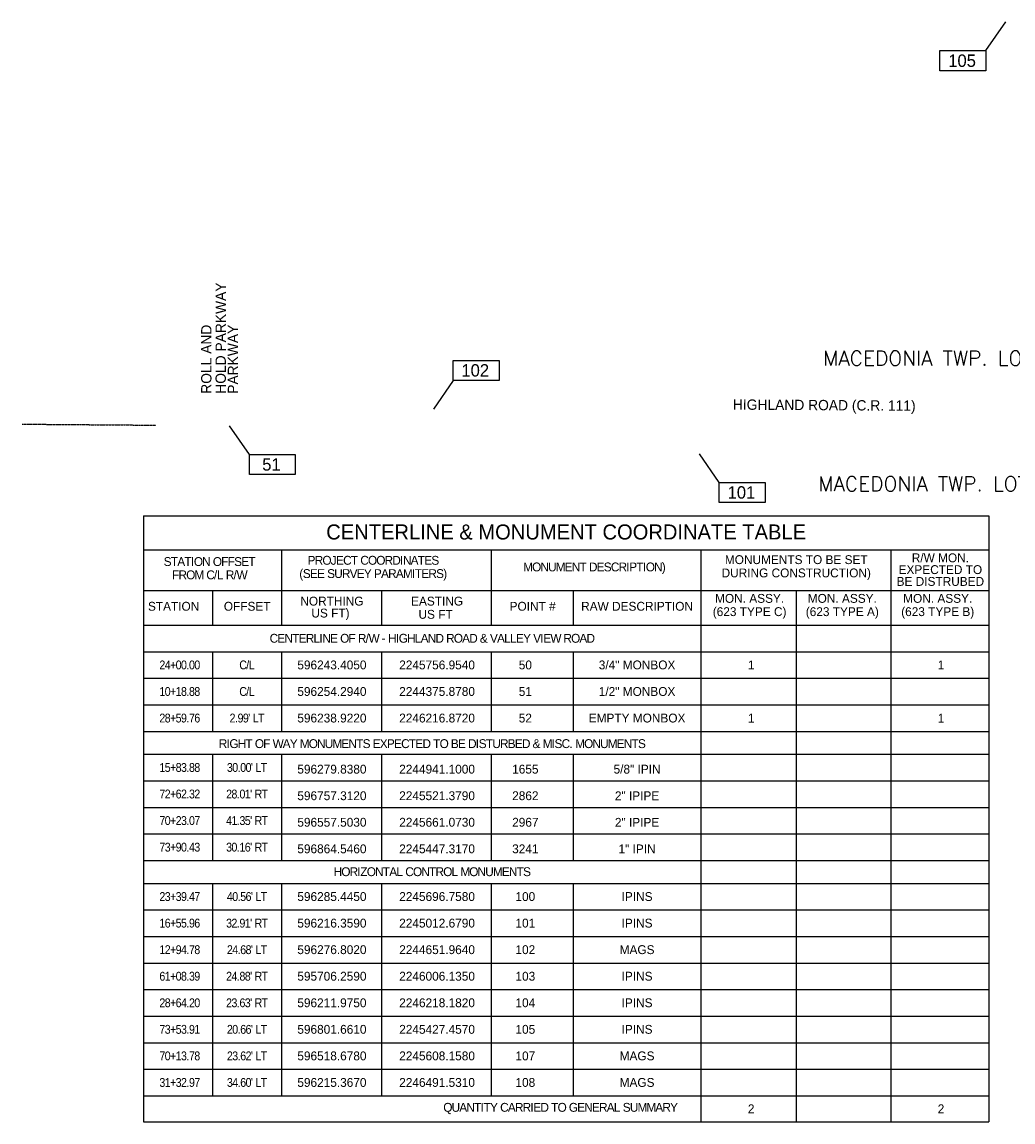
# Model space of a CAD drawing. Header units: feet. Extents: x 2241949 to 2247044, y 594775 to 596931.
# Tile 2 of 3: x 2244095 to 2245437, y 595310 to 596802. Entities that reach past the tile are written whole.
import ezdxf
from ezdxf.enums import TextEntityAlignment as Align

# ---------------------------------------------------------------- set-up
doc = ezdxf.new("R2010")
doc.units = ezdxf.units.FT
doc.header["$MEASUREMENT"] = 0
doc.linetypes.add('OhDOT_USTN3', pattern=[0.22, 0.165, -0.055])
doc.layers.add('A_VPORTS', color=6, linetype='Continuous', plot=False)
for name, color, linetype in [('DV_X_Lot_Line', 2, 'OhDOT_USTN3'), ('DV_X_Text', 7, 'Continuous'), ('SH_Border', 7, 'Continuous'), ('SH_Data', 7, 'Continuous'), ('SH_Text', 7, 'Continuous')]:
    doc.layers.add(name, color=color, linetype=linetype)
doc.styles.add('ODOT-Font 70-Main Title', font='txt', dxfattribs={"height": 0.25})
doc.styles.add('P_Slanted_Normal', font='calibrii.ttf', dxfattribs={"height": 0.14})
doc.styles.add('ROMANS', font='ROMANS.shx', dxfattribs={"height": 2.4})
doc.styles.add('Slanted-Normal', font='font31.shx', dxfattribs={"height": 0.14})

msp = doc.modelspace()

# ---------------------------------------------------------------- linework, layer by layer
at = {"layer": 'A_VPORTS', "flags": 128}
for points, elevation in [([(2245400.7, 596762.8), (2245427.5, 596801.7)], 1045.5), ([(2244678.7, 596315.7), (2244652, 596276.8)], 1015.1), ([(2244402.6, 596215.4), (2244375.9, 596254.3)], 1007.4), ([(2245039.4, 596177.5), (2245012.7, 596216.4)], 1027.6)]:
    msp.add_lwpolyline(points, dxfattribs=dict(at, elevation=elevation))
at = {"layer": 'A_VPORTS'}
for points, elevation in [([(2245338.4, 596762.8), (2245400.7, 596762.8), (2245400.7, 596735.5), (2245338.4, 596735.5)], 1045.5), ([(2244678.7, 596343), (2244741, 596343), (2244741, 596315.7), (2244678.7, 596315.7)], 1015.1), ([(2244402.6, 596215.4), (2244464.9, 596215.4), (2244464.9, 596188.1), (2244402.6, 596188.1)], 1007.4), ([(2245039.4, 596177.5), (2245101.7, 596177.5), (2245101.7, 596150.2), (2245039.4, 596150.2)], 1027.6)]:
    msp.add_lwpolyline(points, close=True, dxfattribs=dict(at, elevation=elevation))
at = {"layer": 'DV_X_Lot_Line'}
msp.add_line((2244094.6, 596256.5), (2244275.8, 596255.1), dxfattribs=at)
at = {"layer": 'SH_Border', "lineweight": -3, "ltscale": 0.5}
for p, q in [((2244259.4, 596132.4), (2244259.4, 595310.5)), ((2244259.4, 596132.4), (2245404.8, 596132.4)), ((2245404.8, 596132.4), (2245404.8, 595310.5)), ((2244259.4, 596085.9), (2245404.8, 596085.9))]:
    msp.add_line(p, q, dxfattribs=at)
at = {"layer": 'SH_Border', "lineweight": -3, "ltscale": 0.3}
for p, q in [((2244260.2, 596031.2), (2244446.3, 596031.2)), ((2244446.3, 596031.2), (2244582.6, 596031.2)), ((2244582.6, 596031.2), (2244731.3, 596031.2)), ((2244731.3, 596031.2), (2244841.6, 596031.2)), ((2244841.6, 596031.2), (2245404.8, 596031.2)), ((2244260.2, 595984), (2245404.8, 595984)), ((2244260.2, 595948), (2245404.8, 595948)), ((2244260.2, 595840), (2244446.3, 595840)), ((2244446.3, 595840), (2244582.6, 595840)), ((2244582.6, 595840), (2244731.3, 595840)), ((2244731.3, 595840), (2244841.6, 595840)), ((2244841.6, 595840), (2245404.8, 595840)), ((2244260.2, 595809), (2244446.3, 595809)), ((2244446.3, 595809), (2244582.6, 595809)), ((2244582.6, 595809), (2244731.3, 595809)), ((2244731.3, 595809), (2244841.6, 595809)), ((2244841.6, 595809), (2245404.8, 595809)), ((2244260.2, 595665), (2244446.3, 595665)), ((2244446.3, 595665), (2244582.6, 595665)), ((2244582.6, 595665), (2244731.3, 595665)), ((2244731.3, 595665), (2244841.6, 595665)), ((2244841.6, 595665), (2245404.8, 595665)), ((2244260.2, 595634), (2244446.3, 595634)), ((2244446.3, 595634), (2244582.6, 595634)), ((2244582.6, 595634), (2244731.3, 595634)), ((2244731.3, 595634), (2244841.6, 595634)), ((2244841.6, 595634), (2245404.8, 595634)), ((2244260.2, 595346), (2244446.3, 595346)), ((2244446.3, 595346), (2244582.6, 595346)), ((2244582.6, 595346), (2244731.3, 595346)), ((2244731.3, 595346), (2244841.6, 595346)), ((2244841.6, 595346), (2245404.8, 595346)), ((2244259.4, 595310.5), (2245404.8, 595310.5))]:
    msp.add_line(p, q, dxfattribs=at)
at = {"layer": 'SH_Data'}
for p, q in [((2244446.3, 596085.9), (2244446.3, 595984)), ((2244730.1, 596085.9), (2244730.1, 595984)), ((2245014.5, 596085.9), (2245014.5, 595310.5)), ((2245271.8, 596085.9), (2245271.8, 595310.5)), ((2244581.5, 596031.2), (2244581.5, 595984)), ((2244841.6, 596031.2), (2244841.6, 595984)), ((2245014.5, 596031.2), (2245014.5, 595984)), ((2245143.5, 596031.2), (2245143.5, 595310.5)), ((2244446.3, 595948), (2244446.3, 595840)), ((2244581.5, 595948), (2244581.5, 595840)), ((2244730.1, 595948), (2244730.1, 595840)), ((2244841.6, 595948), (2244841.6, 595840)), ((2244260.2, 595912), (2245404.8, 595912)), ((2244260.2, 595876), (2245404.8, 595876)), ((2244446.3, 595809), (2244446.3, 595665)), ((2244581.5, 595809), (2244581.5, 595665)), ((2244730.1, 595809), (2244730.1, 595665)), ((2244841.6, 595809), (2244841.6, 595665)), ((2244260.2, 595773), (2245404.8, 595773)), ((2244260.2, 595737), (2245404.8, 595737)), ((2244260.2, 595701), (2245404.8, 595701)), ((2244446.3, 595634), (2244446.3, 595526)), ((2244581.5, 595634), (2244581.5, 595526)), ((2244730.1, 595634), (2244730.1, 595526)), ((2244841.6, 595634), (2244841.6, 595526)), ((2244260.2, 595598), (2245404.8, 595598)), ((2244260.2, 595562), (2245404.8, 595562)), ((2244260.2, 595526), (2245404.8, 595526)), ((2244446.3, 595526), (2244446.3, 595346)), ((2244581.5, 595526), (2244581.5, 595346)), ((2244730.1, 595526), (2244730.1, 595346)), ((2244841.6, 595526), (2244841.6, 595346)), ((2244260.2, 595490), (2245404.8, 595490)), ((2244260.2, 595454), (2245404.8, 595454)), ((2244260.2, 595418), (2245404.8, 595418)), ((2244260.2, 595382), (2245404.8, 595382))]:
    msp.add_line(p, q, dxfattribs=at)
at = {"layer": 'SH_Data', "flags": 128}
for points in [[(2244353.2, 595984), (2244353.2, 596031.2)], [(2244353.2, 595840), (2244353.2, 595948)], [(2244353.2, 595665), (2244353.2, 595809)], [(2244353.2, 595526), (2244353.2, 595634)], [(2244353.2, 595346), (2244353.2, 595526)]]:
    msp.add_lwpolyline(points, dxfattribs=at)

# ---------------------------------------------------------------- texts
at = {"layer": 'A_VPORTS', "char_height": 16.8, "width": 16.8, "attachment_point": 5, "style": 'Slanted-Normal'}
for s, insert in [('105', (2245368.4, 596749.1, 1045.5)), ('102', (2244708.7, 596329.3, 1015.1)), ('51', (2244432.6, 596201.8, 1007.4)), ('101', (2245069.4, 596163.8, 1027.6))]:
    msp.add_mtext(s, dxfattribs=dict(at, insert=insert))
at = {"layer": 'DV_X_Text', "style": 'ROMANS'}
for s, p in [('MACEDONIA TWP. LOT NO. 7', (2245367.4, 596335.8)), ('MACEDONIA TWP. LOT NO. 8', (2245360.9, 596165.6))]:
    msp.add_text(s, height=20, dxfattribs=at).set_placement(p, align=Align.CENTER)
at = {"layer": 'SH_Text', "char_height": 14, "attachment_point": 1, "style": 'P_Slanted_Normal'}
for s, insert, width, rotation in [('{\\fLatha|b0|i0|c0|p34;HOLD PARKWAY}', (2244356.8, 596297.7), 290.46, 90), ('{\\fLatha|b0|i0|c0|p34;ROLL AND}', (2244337.3, 596297.7), 290.46, 90), ('{\\fLatha|b0|i0|c0|p34;PARKWAY}', (2244373.4, 596297.7), 290.46, 90), ('{\\fLatha|b0|i0|c0|p34;HIGHLAND ROAD (C.R. 111)}', (2245057.9, 596290.1), 284.819, 359.6466)]:
    msp.add_mtext(s, dxfattribs=dict(at, insert=insert, width=width, rotation=rotation))
at = {"layer": 'SH_Text', "color": 7, "linetype": 'Continuous', "lineweight": -3, "attachment_point": 5}
for s, insert, char_height, style in [('CENTERLINE & MONUMENT COORDINATE TABLE', (2244831.9, 596110.2), 20.4, 'ODOT-Font 70-Main Title'), ('STATION', (2244300, 596009.5), 12, 'Slanted-Normal'), ('OFFSET', (2244399.7, 596009.5), 12, 'Slanted-Normal'), ('NORTHING', (2244514.5, 596016.5), 12, 'Slanted-Normal'), ('EASTING', (2244657, 596016.5), 12, 'Slanted-Normal'), ('POINT #', (2244786.5, 596009.5), 12, 'Slanted-Normal'), ('RAW DESCRIPTION', (2244928, 596009.5), 12, 'Slanted-Normal'), ('US FT)', (2244512.5, 595998.6), 12, 'Slanted-Normal'), ('US FT', (2244655, 595998.6), 12, 'Slanted-Normal'), ('{\\T0.9;CENTERLINE OF R/W - HIGHLAND ROAD & VALLEY VIEW ROAD}', (2244650, 595966.1), 12, 'Slanted-Normal'), ('596243.4050', (2244514.5, 595930), 12, 'Slanted-Normal'), ('2245756.9540', (2244657, 595930), 12, 'Slanted-Normal'), ('50', (2244776.6, 595930), 12, 'Slanted-Normal'), ('\\A1;3/4" MONBOX', (2244928, 595930), 12, 'Slanted-Normal'), ('1', (2245082.6, 595930), 12, 'Slanted-Normal'), ('1', (2245339.9, 595930), 12, 'Slanted-Normal'), ('596254.2940', (2244514.5, 595894), 12, 'Slanted-Normal'), ('2244375.8780', (2244657, 595894), 12, 'Slanted-Normal'), ('51', (2244776.6, 595894), 12, 'Slanted-Normal'), ('\\A1;1/2" MONBOX', (2244928, 595894), 12, 'Slanted-Normal'), ('596238.9220', (2244514.5, 595858), 12, 'Slanted-Normal'), ('2246216.8720', (2244657, 595858), 12, 'Slanted-Normal'), ('52', (2244776.6, 595858), 12, 'Slanted-Normal'), ('EMPTY MONBOX', (2244928, 595858), 12, 'Slanted-Normal'), ('1', (2245082.6, 595858), 12, 'Slanted-Normal'), ('1', (2245339.9, 595858), 12, 'Slanted-Normal'), ('{\\T0.9;RIGHT OF WAY MONUMENTS EXPECTED TO BE DISTURBED & MISC. MONUMENTS}', (2244650, 595823.3), 12, 'Slanted-Normal'), ('596279.8380', (2244514.5, 595788.7), 12, 'Slanted-Normal'), ('2244941.1000', (2244657, 595788.7), 12, 'Slanted-Normal'), ('1655', (2244776.6, 595788.7), 12, 'Slanted-Normal'), ('\\A1;5/8" IPIN', (2244928, 595788.7), 12, 'Slanted-Normal'), ('596757.3120', (2244514.5, 595752.7), 12, 'Slanted-Normal'), ('2245521.3790', (2244657, 595752.7), 12, 'Slanted-Normal'), ('2862', (2244776.6, 595752.7), 12, 'Slanted-Normal'), ('2" IPIPE', (2244928, 595752.7), 12, 'Slanted-Normal'), ('596557.5030', (2244514.5, 595716.7), 12, 'Slanted-Normal'), ('2245661.0730', (2244657, 595716.7), 12, 'Slanted-Normal'), ('2967', (2244776.6, 595716.7), 12, 'Slanted-Normal'), ('2" IPIPE', (2244928, 595716.7), 12, 'Slanted-Normal'), ('596864.5460', (2244514.5, 595680.7), 12, 'Slanted-Normal'), ('2245447.3170', (2244657, 595680.7), 12, 'Slanted-Normal'), ('3241', (2244776.6, 595680.7), 12, 'Slanted-Normal'), ('1" IPIN', (2244928, 595680.7), 12, 'Slanted-Normal'), ('{\\T0.9;HORIZONTAL CONTROL MONUMENTS}', (2244650, 595649.7), 12, 'Slanted-Normal'), ('596285.4450', (2244514.5, 595616), 12, 'Slanted-Normal'), ('2245696.7580', (2244657, 595616), 12, 'Slanted-Normal'), ('100', (2244776.6, 595616), 12, 'Slanted-Normal'), ('IPINS', (2244928, 595616), 12, 'Slanted-Normal'), ('596216.3590', (2244514.5, 595580), 12, 'Slanted-Normal'), ('2245012.6790', (2244657, 595580), 12, 'Slanted-Normal'), ('101', (2244776.6, 595580), 12, 'Slanted-Normal'), ('IPINS', (2244928, 595580), 12, 'Slanted-Normal'), ('596276.8020', (2244514.5, 595544), 12, 'Slanted-Normal'), ('2244651.9640', (2244657, 595544), 12, 'Slanted-Normal'), ('102', (2244776.6, 595544), 12, 'Slanted-Normal'), ('MAGS', (2244928, 595544), 12, 'Slanted-Normal'), ('595706.2590', (2244514.5, 595508), 12, 'Slanted-Normal'), ('2246006.1350', (2244657, 595508), 12, 'Slanted-Normal'), ('103', (2244776.6, 595508), 12, 'Slanted-Normal'), ('IPINS', (2244928, 595508), 12, 'Slanted-Normal'), ('596211.9750', (2244514.5, 595472), 12, 'Slanted-Normal'), ('2246218.1820', (2244657, 595472), 12, 'Slanted-Normal'), ('104', (2244776.6, 595472), 12, 'Slanted-Normal'), ('IPINS', (2244928, 595472), 12, 'Slanted-Normal'), ('596801.6610', (2244514.5, 595436), 12, 'Slanted-Normal'), ('2245427.4570', (2244657, 595436), 12, 'Slanted-Normal'), ('105', (2244776.6, 595436), 12, 'Slanted-Normal'), ('IPINS', (2244928, 595436), 12, 'Slanted-Normal'), ('596518.6780', (2244514.5, 595400), 12, 'Slanted-Normal'), ('2245608.1580', (2244657, 595400), 12, 'Slanted-Normal'), ('107', (2244776.6, 595400), 12, 'Slanted-Normal'), ('MAGS', (2244928, 595400), 12, 'Slanted-Normal'), ('596215.3670', (2244514.5, 595364), 12, 'Slanted-Normal'), ('2246491.5310', (2244657, 595364), 12, 'Slanted-Normal'), ('108', (2244776.6, 595364), 12, 'Slanted-Normal'), ('MAGS', (2244928, 595364), 12, 'Slanted-Normal'), ('{\\T0.9;QUANTITY CARRIED TO GENERAL SUMMARY}', (2244823.9, 595328.7), 12, 'Slanted-Normal'), ('2', (2245082.6, 595328.4), 12, 'Slanted-Normal'), ('2', (2245339.9, 595328.4), 12, 'Slanted-Normal')]:
    msp.add_mtext(s, dxfattribs=dict(at, insert=insert, char_height=char_height, style=style))
at = {"layer": 'SH_Text', "color": 7, "linetype": 'Continuous', "lineweight": -3, "char_height": 12, "attachment_point": 5, "style": 'Slanted-Normal'}
for s, insert, line_spacing_factor in [('{\\T0.9;STATION OFFSET\\PFROM C/L R/W}', (2244348.3, 596061.1), 0.9), ('{\\T0.9;PROJECT COORDINATES\\P(SEE SURVEY PARAMITERS)}', (2244570.2, 596061.1), 0.9), ('MONUMENTS TO BE SET\\PDURING CONSTRUCTION)', (2245143.7, 596062), 0.9), ('R/W MON.\\PEXPECTED TO\\PBE DISTRUBED', (2245339, 596059.2), 0.8), ('{\\T0.9;MONUMENT DESCRIPTION)}', (2244870, 596061.1), 0.9), ('MON. ASSY.\\P(623 TYPE C)', (2245080.5, 596009.5), 0.9), ('MON. ASSY.\\P(623 TYPE A)', (2245206.1, 596009.5), 0.9), ('MON. ASSY.\\P(623 TYPE B)', (2245335.4, 596009.5), 0.9)]:
    msp.add_mtext(s, dxfattribs=dict(at, insert=insert, line_spacing_factor=line_spacing_factor))
for s, insert, width in [('{\\W0.9;\\T0.9;24+00.00}', (2244308, 595930), 66.901), ('{\\W0.9;\\T0.9;C/L}', (2244399.1, 595930), 66.901), ('{\\W0.9;\\T0.9;10+18.88}', (2244308, 595894), 66.901), ('{\\W0.9;\\T0.9;C/L}', (2244399.1, 595894), 66.901), ('{\\W0.9;\\T0.9;28+59.76}', (2244308, 595858), 66.901), ("{\\W0.9;\\T0.9;2.99' LT}", (2244399.1, 595858), 66.901), ('{\\W0.9;\\T0.9;15+83.88}', (2244308, 595791), 66.901), ("{\\W0.9;\\T0.9;30.00' LT}", (2244399.1, 595791), 82.961), ('{\\W0.9;\\T0.9;72+62.32}', (2244308, 595755), 66.901), ("{\\W0.9;\\T0.9;28.01' RT}", (2244399.1, 595755), 86.976), ('{\\W0.9;\\T0.9;70+23.07}', (2244308, 595719), 66.901), ("{\\W0.9;\\T0.9;41.35' RT}", (2244399.1, 595719), 78.946), ('{\\W0.9;\\T0.9;73+90.43}', (2244308, 595683), 66.901), ("{\\W0.9;\\T0.9;30.16' RT}", (2244399.1, 595683), 86.976), ('{\\W0.9;\\T0.9;23+39.47}', (2244308, 595616), 66.901), ("{\\W0.9;\\T0.9;40.56' LT}", (2244399.1, 595616), 86.976), ('{\\W0.9;\\T0.9;16+55.96}', (2244308, 595580), 66.901), ("{\\W0.9;\\T0.9;32.91' RT}", (2244399.1, 595580), 86.976), ("{\\W0.9;\\T0.9;24.68' LT}", (2244399.1, 595544), 99.06), ('{\\W0.9;\\T0.9;12+94.78}', (2244308, 595544), 66.901), ('{\\W0.9;\\T0.9;61+08.39}', (2244308, 595508), 66.901), ("{\\W0.9;\\T0.9;24.88' RT}", (2244399.1, 595508), 99.06), ('{\\W0.9;\\T0.9;28+64.20}', (2244308, 595472), 66.901), ("{\\W0.9;\\T0.9;23.63' RT}", (2244399.1, 595472), 99.06), ('{\\W0.9;\\T0.9;73+53.91}', (2244308, 595436), 66.901), ("{\\W0.9;\\T0.9;20.66' LT}", (2244399.1, 595436), 99.06), ('{\\W0.9;\\T0.9;70+13.78}', (2244308, 595400), 66.901), ("{\\W0.9;\\T0.9;23.62' LT}", (2244399.1, 595400), 99.06), ('{\\W0.9;\\T0.9;31+32.97}', (2244308, 595364), 66.901), ("{\\W0.9;\\T0.9;34.60' LT}", (2244399.1, 595364), 99.06)]:
    msp.add_mtext(s, dxfattribs=dict(at, insert=insert, width=width))

doc.saveas('drawing.dxf')
